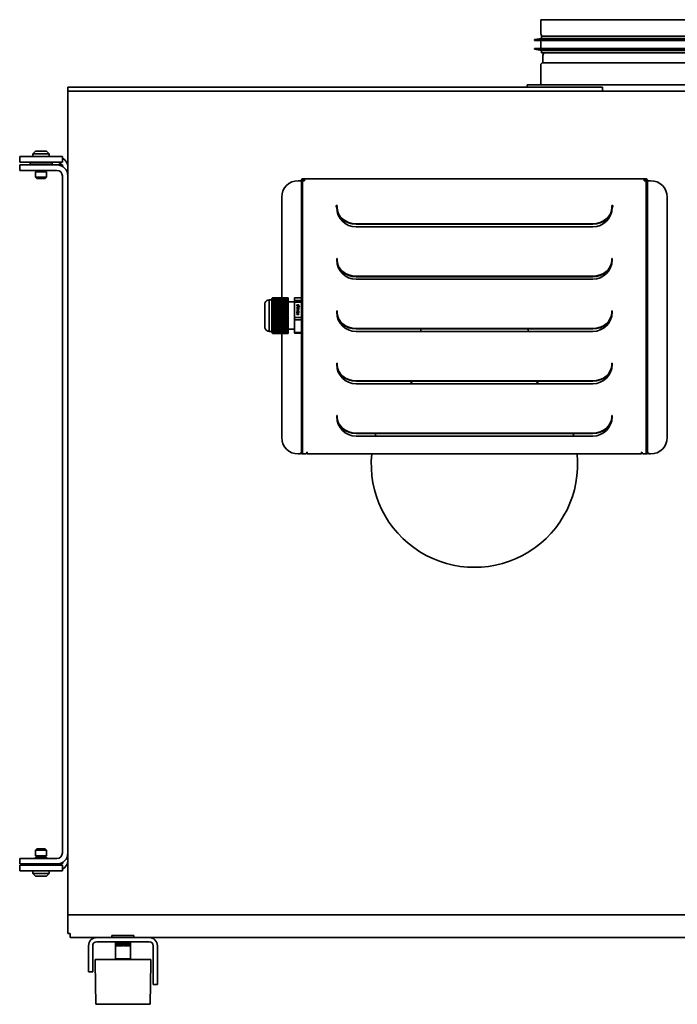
# Model space of a CAD drawing. Header units: millimetres. Extents: x 472 to 1208, y 236 to 952.
# Tile 1 of 2: x 472 to 950, y 236 to 952. Entities that reach past the tile are written whole.
import ezdxf

# ---------------------------------------------------------------- set-up
doc = ezdxf.new("R2010")
doc.units = ezdxf.units.MM
doc.header["$LTSCALE"] = 4
doc.layers.add('Krawędzie widoczne(ISO)', color=7, linetype='Continuous', lineweight=35, true_color=0x262659)

msp = doc.modelspace()

# ---------------------------------------------------------------- linework, layer by layer
at = {"layer": 'Krawędzie widoczne(ISO)'}
for p, q in [((1165.75, 951.75), (850.75, 951.75)), ((850.75, 942.25), (850.75, 951.75)), ((851.25, 938.16), (846.25, 937.25)), ((851.25, 939.75), (1165.25, 939.75)), ((851.25, 939.75), (851.25, 938.16)), ((851.25, 938.16), (1165.25, 938.16)), ((846.25, 937.25), (1170.25, 937.25)), ((846.25, 937.25), (846.25, 936.75)), ((846.25, 936.75), (1170.25, 936.75)), ((846.25, 930.75), (1170.25, 930.75)), ((846.25, 930.75), (846.25, 930.25)), ((846.25, 930.25), (1170.25, 930.25)), ((851.25, 929.34), (846.25, 930.25)), ((850.75, 936.75), (850.75, 930.75)), ((851.25, 929.34), (1165.25, 929.34)), ((851.25, 929.34), (851.25, 927.75)), ((851.25, 927.75), (1165.25, 927.75)), ((852.25, 920.45), (852.25, 925.75)), ((850.75, 905.45), (850.75, 918.95)), ((1164.25, 920.45), (852.25, 920.45)), ((895.64, 902.75), (507.25, 902.75)), ((507.25, 902.75), (507.25, 899.75)), ((1175.75, 904.45), (840.75, 904.45)), ((840.75, 902.75), (840.75, 904.45)), ((895.64, 899.75), (895.64, 902.75)), ((507.25, 899.75), (507.25, 301.25)), ((1185.25, 899.75), (507.25, 899.75)), ((472.25, 852.25), (503.25, 852.25)), ((472.25, 852.25), (472.25, 848.25)), ((483.75, 856.25), (481.75, 854.25)), ((493.75, 854.25), (481.75, 854.25)), ((481.75, 852.25), (481.75, 854.25)), ((491.75, 856.25), (483.75, 856.25)), ((491.75, 856.25), (493.75, 854.25)), ((493.75, 852.25), (493.75, 854.25)), ((503.25, 848.25), (503.25, 852.25)), ((503.25, 848.25), (472.25, 848.25)), ((472.25, 846.25), (487.75, 846.25)), ((472.25, 846.25), (472.25, 842.25)), ((479.75, 846.65), (479.75, 848.25)), ((479.75, 846.65), (495.75, 846.65)), ((483.75, 846.25), (483.75, 846.65)), ((487.75, 846.25), (499.25, 846.25)), ((491.75, 846.25), (491.75, 846.65)), ((495.75, 846.65), (495.75, 848.25)), ((499.25, 846.25), (503.25, 846.25)), ((503.25, 846.25), (503.25, 845.18)), ((487.75, 842.25), (472.25, 842.25)), ((491.75, 841.25), (483.75, 841.25)), ((483.75, 837.25), (483.75, 841.25)), ((491.75, 837.25), (483.75, 837.25)), ((484.75, 836.25), (483.75, 837.25)), ((484.25, 841.25), (484.25, 842.25)), ((499.25, 842.25), (487.75, 842.25)), ((490.75, 836.25), (491.75, 837.25)), ((491.25, 841.25), (491.25, 842.25)), ((491.75, 837.25), (491.75, 841.25)), ((503.25, 838.25), (503.25, 346.25)), ((490.75, 836.25), (484.75, 836.25)), ((674.55, 834.76), (676.15, 834.76)), ((676.15, 834.76), (676.85, 834.76)), ((676.85, 834.26), (676.85, 834.76)), ((677.55, 834.76), (676.85, 834.76)), ((676.85, 834.26), (676.85, 637.16)), ((677.55, 834.76), (677.55, 834.26)), ((677.55, 637.16), (677.55, 834.26)), ((677.76, 636.16), (677.76, 834.76)), ((679.16, 834.76), (677.76, 834.76)), ((678.25, 836.16), (679.16, 836.16)), ((678.25, 834.76), (678.25, 835.46)), ((679.16, 835.46), (678.25, 835.46)), ((679.16, 836.16), (925.94, 836.16)), ((679.16, 834.76), (679.16, 836.16)), ((925.94, 836.16), (926.85, 836.16)), ((925.94, 836.16), (925.94, 834.76)), ((926.85, 835.46), (925.94, 835.46)), ((927.34, 834.76), (925.94, 834.76)), ((926.85, 834.76), (926.85, 835.46)), ((927.34, 834.76), (927.34, 636.16)), ((927.55, 834.26), (927.55, 834.76)), ((927.55, 834.76), (928.25, 834.76)), ((927.55, 834.26), (927.55, 637.16)), ((928.25, 834.76), (928.25, 834.26)), ((928.95, 834.76), (928.25, 834.76)), ((928.25, 637.16), (928.25, 834.26)), ((930.55, 834.76), (928.95, 834.76)), ((662.55, 822.76), (662.55, 749.74)), ((702.05, 815.55), (702.05, 816.78)), ((702.05, 816.78), (702.75, 816.78)), ((702.75, 816.78), (702.75, 816.43)), ((702.75, 816.43), (702.75, 816.08)), ((702.75, 816.08), (702.75, 815.44)), ((902.35, 816.43), (902.35, 816.78)), ((902.35, 816.78), (903.05, 816.78)), ((902.35, 816.08), (902.35, 816.43)), ((902.35, 815.44), (902.35, 816.08)), ((903.05, 816.78), (903.05, 815.55)), ((942.55, 648.16), (942.55, 822.76)), ((702.55, 815.55), (702.05, 815.55)), ((702.55, 815.16), (702.55, 815.55)), ((702.75, 815.44), (702.75, 815.09)), ((902.35, 815.44), (902.35, 815.09)), ((903.05, 815.55), (902.55, 815.55)), ((902.55, 815.55), (902.55, 815.16)), ((716.55, 803.49), (888.55, 803.49)), ((888.55, 803.14), (716.55, 803.14)), ((888.55, 801.16), (716.55, 801.16)), ((702.55, 777.16), (702.55, 778.16)), ((702.55, 778.16), (702.75, 778.16)), ((702.75, 778.16), (702.75, 777.43)), ((702.75, 777.43), (702.75, 777.25)), ((702.75, 777.25), (702.75, 777.24)), ((702.75, 777.24), (702.75, 777.07)), ((902.35, 777.43), (902.35, 778.16)), ((902.35, 778.16), (902.55, 778.16)), ((902.35, 777.25), (902.35, 777.43)), ((902.35, 777.25), (902.35, 777.24)), ((902.35, 777.24), (902.35, 777.07)), ((902.55, 778.16), (902.55, 777.16)), ((716.55, 765.36), (888.55, 765.36)), ((888.55, 765.01), (716.55, 765.01)), ((888.55, 763.16), (716.55, 763.16)), ((650.35, 745.36), (650.35, 728.17)), ((653.44, 748.26), (653.44, 725.26)), ((655.35, 748.26), (653.44, 748.26)), ((655.35, 748.76), (655.35, 748.71)), ((655.35, 748.76), (655.35, 748.76)), ((655.36, 748.75), (655.35, 748.71)), ((655.35, 748.65), (655.35, 748.71)), ((655.35, 748.65), (655.35, 748.65)), ((655.35, 748.65), (655.35, 748.6)), ((667.35, 748.65), (655.35, 748.65)), ((655.35, 748.6), (655.35, 748.55)), ((655.35, 748.55), (655.35, 748.55)), ((655.35, 748.55), (667.35, 748.55)), ((655.35, 748.42), (655.35, 748.55)), ((655.35, 748.42), (655.36, 748.45)), ((655.35, 748.42), (655.35, 748.24)), ((655.35, 748.11), (655.35, 748.24)), ((655.35, 748.11), (655.35, 747.77)), ((655.35, 747.7), (655.35, 747.77)), ((655.35, 747.7), (655.35, 743.71)), ((655.36, 748.75), (667.35, 748.75)), ((667.35, 748.45), (655.36, 748.45)), ((667.35, 748.85), (655.38, 748.85)), ((655.38, 748.35), (667.35, 748.35)), ((655.42, 748.95), (667.35, 748.95)), ((667.35, 748.26), (655.42, 748.26)), ((667.35, 744.72), (655.43, 744.72)), ((667.35, 749.05), (655.46, 749.05)), ((655.46, 748.16), (667.35, 748.16)), ((655.51, 749.14), (667.35, 749.14)), ((667.35, 748.06), (655.51, 748.06)), ((667.35, 749.24), (655.58, 749.24)), ((655.58, 747.96), (667.35, 747.96)), ((667.35, 744.63), (655.58, 744.63)), ((667.35, 745.85), (655.6, 745.85)), ((655.65, 749.34), (667.35, 749.34)), ((667.35, 747.86), (655.65, 747.86)), ((655.65, 745.18), (667.35, 745.18)), ((667.35, 749.44), (655.73, 749.44)), ((655.73, 747.76), (667.35, 747.76)), ((667.35, 745.75), (655.73, 745.75)), ((655.82, 749.54), (667.35, 749.54)), ((667.35, 747.66), (655.82, 747.66)), ((655.82, 746.31), (667.35, 746.31)), ((667.35, 749.74), (656.03, 749.74)), ((667.35, 747.46), (656.03, 747.46)), ((667.35, 749.74), (667.35, 749.54)), ((667.35, 749.54), (667.35, 749.44)), ((667.35, 749.44), (667.35, 749.34)), ((667.35, 749.34), (667.35, 749.24)), ((667.35, 749.24), (667.35, 749.14)), ((667.35, 749.14), (667.35, 749.05)), ((667.35, 749.05), (667.35, 748.95)), ((667.35, 748.95), (667.35, 748.85)), ((667.35, 748.85), (667.35, 748.75)), ((667.35, 748.75), (667.35, 748.65)), ((667.35, 748.65), (667.35, 748.55)), ((667.35, 748.55), (667.35, 748.45)), ((667.35, 748.45), (667.35, 748.35)), ((667.35, 748.35), (667.35, 748.26)), ((667.35, 748.26), (667.35, 748.16)), ((667.35, 748.16), (667.35, 748.06)), ((667.35, 748.06), (667.35, 747.96)), ((667.35, 747.96), (667.35, 747.86)), ((667.35, 747.86), (667.35, 747.76)), ((667.35, 747.76), (667.35, 747.66)), ((667.35, 747.66), (667.35, 747.46)), ((667.35, 747.46), (667.35, 746.31)), ((671.85, 746.76), (667.35, 746.76)), ((667.35, 746.31), (667.35, 745.85)), ((667.35, 745.85), (667.35, 745.75)), ((667.35, 745.75), (667.35, 745.18)), ((667.35, 745.18), (667.35, 744.72)), ((667.35, 744.72), (667.35, 744.63)), ((667.35, 744.63), (667.35, 744.06)), ((671.85, 749.58), (676.85, 749.58)), ((671.85, 749.58), (671.85, 747.62)), ((671.85, 747.62), (671.85, 746.52)), ((676.85, 747.62), (671.85, 747.62)), ((671.85, 746.52), (676.85, 746.52)), ((671.85, 746.52), (671.85, 735.42)), ((673.52, 743.77), (673.52, 744.54)), ((673.52, 744.54), (673.7, 744.54)), ((673.52, 744.51), (673.7, 744.51)), ((673.7, 744.54), (673.7, 743.95)), ((677.55, 746.76), (677.76, 746.76)), ((655.35, 743.6), (655.35, 743.71)), ((667.35, 743.6), (655.35, 743.6)), ((655.35, 743.57), (655.35, 743.6)), ((655.35, 743.57), (655.35, 742.79)), ((655.35, 742.48), (655.35, 742.79)), ((667.35, 742.48), (655.35, 742.48)), ((655.35, 742.4), (655.35, 742.48)), ((655.35, 742.4), (655.35, 741.78)), ((655.36, 741.81), (655.35, 741.78)), ((655.35, 741.35), (655.35, 741.78)), ((667.35, 741.35), (655.35, 741.35)), ((655.35, 741.25), (655.35, 741.35)), ((655.35, 741.35), (655.35, 741.35)), ((655.35, 741.25), (655.35, 741.25)), ((655.35, 741.25), (655.35, 740.97)), ((667.35, 741.25), (655.35, 741.25)), ((655.35, 740.97), (655.35, 740.69)), ((655.35, 740.69), (655.35, 740.69)), ((655.35, 740.69), (667.35, 740.69)), ((655.35, 740.23), (655.35, 740.69)), ((667.35, 740.23), (655.35, 740.23)), ((655.35, 740.14), (655.35, 740.23)), ((655.35, 740.23), (655.35, 740.23)), ((655.35, 740.14), (655.36, 740.13)), ((655.35, 740.14), (655.35, 739.47)), ((655.35, 739.1), (655.35, 739.47)), ((667.35, 739.1), (655.35, 739.1)), ((655.35, 739.04), (655.35, 739.1)), ((655.35, 739.04), (655.35, 738.12)), ((655.35, 737.98), (655.35, 738.12)), ((667.35, 737.98), (655.35, 737.98)), ((655.35, 737.96), (655.35, 737.98)), ((655.35, 737.96), (655.35, 731.76)), ((655.36, 741.81), (667.35, 741.81)), ((667.35, 740.13), (655.36, 740.13)), ((667.35, 742.38), (655.38, 742.38)), ((655.38, 739.57), (667.35, 739.57)), ((655.42, 742.94), (667.35, 742.94)), ((667.35, 739.01), (655.42, 739.01)), ((667.35, 743.5), (655.46, 743.5)), ((655.46, 738.44), (667.35, 738.44)), ((655.51, 744.06), (667.35, 744.06)), ((667.35, 737.88), (655.51, 737.88)), ((655.58, 737.32), (667.35, 737.32)), ((667.35, 744.06), (667.35, 743.6)), ((667.35, 743.6), (667.35, 743.5)), ((667.35, 743.5), (667.35, 742.94)), ((667.35, 742.94), (667.35, 742.48)), ((667.35, 742.48), (667.35, 742.38)), ((667.35, 742.38), (667.35, 741.81)), ((667.35, 741.81), (667.35, 741.35)), ((667.35, 741.35), (667.35, 741.25)), ((667.35, 741.25), (667.35, 740.69)), ((667.35, 740.69), (667.35, 740.23)), ((667.35, 740.23), (667.35, 740.13)), ((667.35, 740.13), (667.35, 739.57)), ((667.35, 739.57), (667.35, 739.1)), ((667.35, 739.1), (667.35, 739.01)), ((667.35, 739.01), (667.35, 738.44)), ((667.35, 738.44), (667.35, 737.98)), ((667.35, 737.98), (667.35, 737.88)), ((667.35, 737.88), (667.35, 737.32)), ((667.35, 737.32), (667.35, 736.86)), ((674.3, 743.77), (673.52, 743.77)), ((673.52, 742.46), (673.52, 742.61)), ((673.52, 742.61), (674.87, 742.61)), ((673.52, 742.57), (674.87, 742.57)), ((673.52, 738.49), (673.52, 738.75)), ((673.52, 738.75), (675.02, 738.75)), ((673.52, 738.71), (675.02, 738.71)), ((674.36, 738.15), (673.52, 738.49)), ((673.52, 737.8), (674.36, 738.15)), ((673.52, 737.77), (674.36, 738.12)), ((673.52, 737.55), (673.52, 737.8)), ((675.02, 737.55), (673.52, 737.55)), ((673.79, 739.02), (673.58, 739.02)), ((673.66, 740.47), (673.66, 740.44)), ((673.66, 739.37), (673.66, 739.34)), ((673.7, 743.95), (673.7, 743.92)), ((673.7, 743.95), (674.1, 743.95)), ((673.7, 743.92), (674.1, 743.92)), ((673.86, 742.17), (673.73, 742.17)), ((673.73, 738.56), (674.61, 738.2)), ((673.73, 738.56), (673.73, 738.53)), ((675.02, 738.56), (673.73, 738.56)), ((673.73, 738.53), (674.61, 738.16)), ((674.61, 738.08), (673.73, 737.72)), ((673.73, 737.72), (675.02, 737.72)), ((673.73, 737.72), (673.73, 737.68)), ((673.73, 737.68), (675.02, 737.68)), ((673.79, 739.03), (673.79, 739.02)), ((673.86, 742.42), (673.86, 742.17)), ((674.87, 742.42), (673.86, 742.42)), ((673.9, 741.75), (673.9, 741.95)), ((673.9, 741.95), (674.45, 741.58)), ((673.9, 741.91), (674.45, 741.55)), ((674.32, 741.49), (673.9, 741.75)), ((673.9, 741.23), (674.32, 741.49)), ((673.9, 741.2), (674.32, 741.45)), ((674.46, 741.37), (673.9, 741.01)), ((673.9, 741.01), (673.9, 741.23)), ((674.1, 743.95), (674.1, 743.92)), ((674.26, 744.05), (674.26, 744.01)), ((674.32, 741.49), (674.32, 741.45)), ((674.36, 738.15), (674.36, 738.12)), ((674.45, 741.58), (675.02, 741.95)), ((674.45, 741.55), (675.02, 741.91)), ((674.45, 741.58), (674.45, 741.55)), ((675.02, 741.01), (674.46, 741.37)), ((675.02, 741.73), (674.6, 741.47)), ((674.6, 741.47), (675.02, 741.21)), ((674.6, 741.47), (674.6, 741.44)), ((674.6, 741.44), (675.02, 741.18)), ((674.61, 738.2), (674.61, 738.08)), ((674.74, 743.25), (674.74, 743.48)), ((674.74, 743.48), (675.4, 743.22)), ((674.74, 743.45), (675.4, 743.18)), ((675.4, 743.08), (674.74, 743.25)), ((674.76, 743.71), (674.76, 743.73)), ((674.97, 743.71), (674.76, 743.71)), ((675.02, 738.99), (674.81, 738.99)), ((674.84, 743.88), (674.84, 743.84)), ((674.85, 739.17), (674.85, 739.86)), ((674.85, 739.86), (675.02, 739.86)), ((674.85, 739.83), (675.02, 739.83)), ((674.85, 739.17), (674.85, 739.14)), ((674.87, 742.61), (674.87, 742.85)), ((674.87, 742.85), (675.02, 742.85)), ((674.87, 742.82), (675.02, 742.82)), ((674.87, 742.61), (674.87, 742.57)), ((674.87, 742.17), (674.87, 742.42)), ((675.02, 742.17), (674.87, 742.17)), ((674.88, 744.08), (674.88, 744.05)), ((674.89, 740.47), (674.89, 740.44)), ((675.02, 742.85), (675.02, 742.17)), ((675.02, 741.95), (675.02, 741.73)), ((675.02, 741.21), (675.02, 741.01)), ((675.02, 739.86), (675.02, 738.99)), ((675.02, 738.75), (675.02, 738.56)), ((675.02, 737.72), (675.02, 737.55)), ((675.4, 743.22), (675.4, 743.08)), ((702.55, 739.16), (702.55, 740.16)), ((702.55, 740.16), (702.75, 740.16)), ((702.75, 740.16), (702.75, 739.43)), ((702.75, 739.43), (702.75, 739.25)), ((702.75, 739.25), (702.75, 739.24)), ((702.75, 739.24), (702.75, 739.07)), ((902.35, 739.43), (902.35, 740.16)), ((902.35, 740.16), (902.55, 740.16)), ((902.35, 739.25), (902.35, 739.43)), ((902.35, 739.25), (902.35, 739.24)), ((902.35, 739.24), (902.35, 739.07)), ((902.55, 740.16), (902.55, 739.16)), ((655.35, 731.61), (655.35, 731.76)), ((655.35, 731.61), (655.35, 730.79)), ((655.35, 730.4), (655.35, 730.79)), ((655.35, 730.4), (655.35, 729.83)), ((655.36, 729.83), (655.35, 729.83)), ((655.35, 729.37), (655.35, 729.83)), ((655.36, 729.83), (667.35, 729.83)), ((667.35, 730.29), (655.38, 730.29)), ((655.42, 730.76), (667.35, 730.76)), ((667.35, 736.86), (655.43, 736.86)), ((667.35, 731.22), (655.46, 731.22)), ((655.51, 731.68), (667.35, 731.68)), ((667.35, 732.15), (655.58, 732.15)), ((667.35, 735.73), (655.6, 735.73)), ((667.35, 736.76), (655.65, 736.76)), ((655.65, 732.61), (667.35, 732.61)), ((655.73, 736.19), (667.35, 736.19)), ((667.35, 733.07), (655.73, 733.07)), ((667.35, 735.64), (655.82, 735.64)), ((655.82, 733.53), (667.35, 733.53)), ((667.35, 734.48), (656.03, 734.48)), ((667.35, 736.86), (667.35, 736.76)), ((667.35, 736.76), (667.35, 736.19)), ((667.35, 736.19), (667.35, 735.73)), ((667.35, 735.73), (667.35, 735.64)), ((667.35, 735.64), (667.35, 734.48)), ((667.35, 734.48), (667.35, 733.53)), ((667.35, 733.53), (667.35, 733.07)), ((667.35, 733.07), (667.35, 732.61)), ((667.35, 732.61), (667.35, 732.15)), ((667.35, 732.15), (667.35, 731.68)), ((667.35, 731.68), (667.35, 731.22)), ((667.35, 731.22), (667.35, 730.76)), ((667.35, 730.76), (667.35, 730.29)), ((667.35, 730.29), (667.35, 729.83)), ((667.35, 729.83), (667.35, 729.37)), ((676.85, 735.42), (671.85, 735.42)), ((671.85, 735.42), (671.85, 733.71)), ((671.85, 733.71), (676.85, 733.71)), ((671.85, 733.71), (671.85, 724.56)), ((655.35, 725.26), (653.44, 725.26)), ((655.35, 729.37), (655.35, 729.37)), ((655.35, 729.37), (655.35, 729.14)), ((667.35, 729.37), (655.35, 729.37)), ((655.35, 729.14), (655.35, 728.9)), ((655.35, 728.9), (655.35, 728.9)), ((655.35, 728.9), (667.35, 728.9)), ((655.35, 728.48), (655.35, 728.9)), ((655.35, 728.48), (655.36, 728.44)), ((655.35, 728.48), (655.35, 728)), ((655.35, 727.7), (655.35, 728)), ((655.35, 727.7), (655.35, 727.12)), ((655.35, 727.02), (655.35, 727.12)), ((655.35, 727.02), (655.35, 724.82)), ((655.35, 724.8), (655.35, 724.82)), ((655.35, 724.8), (655.35, 724.76)), ((667.35, 728.44), (655.36, 728.44)), ((655.38, 727.98), (667.35, 727.98)), ((667.35, 727.52), (655.42, 727.52)), ((655.46, 727.05), (667.35, 727.05)), ((655.48, 724.48), (655.46, 724.48)), ((667.35, 726.59), (655.51, 726.59)), ((655.58, 726.12), (667.35, 726.12)), ((655.61, 724.29), (655.58, 724.29)), ((667.35, 725.66), (655.65, 725.66)), ((655.73, 725.2), (667.35, 725.2)), ((655.78, 724.09), (655.73, 724.09)), ((667.35, 724.74), (655.82, 724.74)), ((667.35, 723.79), (656.03, 723.79)), ((662.55, 723.79), (662.55, 648.16)), ((667.35, 729.37), (667.35, 728.9)), ((667.35, 728.9), (667.35, 728.44)), ((667.35, 728.44), (667.35, 727.98)), ((667.35, 727.98), (667.35, 727.52)), ((667.35, 727.52), (667.35, 727.05)), ((667.35, 727.05), (667.35, 726.59)), ((671.85, 726.76), (667.35, 726.76)), ((667.35, 726.59), (667.35, 726.12)), ((667.35, 726.12), (667.35, 725.66)), ((667.35, 725.66), (667.35, 725.2)), ((667.35, 725.2), (667.35, 724.74)), ((667.35, 724.74), (667.35, 723.79)), ((671.85, 724.56), (671.85, 723.95)), ((676.85, 724.56), (671.85, 724.56)), ((671.85, 723.95), (676.85, 723.95)), ((677.55, 726.76), (677.76, 726.76)), ((716.55, 727.36), (888.55, 727.36)), ((888.55, 727.01), (716.55, 727.01)), ((888.55, 725.16), (716.55, 725.16)), ((763.55, 725.16), (763.55, 727.01)), ((841.55, 725.16), (841.55, 727.01)), ((702.55, 701.16), (702.55, 702.16)), ((702.55, 702.16), (702.75, 702.16)), ((702.75, 702.16), (702.75, 701.43)), ((702.75, 701.43), (702.75, 701.25)), ((702.75, 701.25), (702.75, 701.24)), ((702.75, 701.24), (702.75, 701.07)), ((902.35, 701.43), (902.35, 702.16)), ((902.35, 702.16), (902.55, 702.16)), ((902.35, 701.25), (902.35, 701.43)), ((902.35, 701.25), (902.35, 701.24)), ((902.35, 701.24), (902.35, 701.07)), ((902.55, 702.16), (902.55, 701.16)), ((716.55, 689.36), (888.55, 689.36)), ((888.55, 689.01), (716.55, 689.01)), ((888.55, 687.16), (716.55, 687.16)), ((702.55, 663.16), (702.55, 664.16)), ((702.55, 664.16), (702.75, 664.16)), ((702.75, 664.16), (702.75, 663.43)), ((702.75, 663.43), (702.75, 663.25)), ((702.75, 663.25), (702.75, 663.24)), ((702.75, 663.24), (702.75, 663.07)), ((902.35, 663.43), (902.35, 664.16)), ((902.35, 664.16), (902.55, 664.16)), ((902.35, 663.25), (902.35, 663.43)), ((902.35, 663.25), (902.35, 663.24)), ((902.35, 663.24), (902.35, 663.07)), ((902.55, 664.16), (902.55, 663.16)), ((716.55, 651.36), (888.55, 651.36)), ((888.55, 651.01), (716.55, 651.01)), ((888.55, 649.16), (716.55, 649.16)), ((676.15, 636.16), (676.15, 637.04)), ((676.15, 637.04), (676.85, 637.04)), ((676.85, 636.16), (676.85, 637.16)), ((677.55, 637.16), (677.55, 636.16)), ((680.86, 637.39), (681.16, 637.39)), ((680.86, 637.16), (680.86, 637.39)), ((681.16, 637.39), (681.16, 637.04)), ((681.16, 636.16), (681.16, 637.04)), ((923.94, 637.04), (923.94, 637.39)), ((923.94, 637.39), (924.24, 637.39)), ((923.94, 637.04), (923.94, 636.16)), ((924.24, 637.39), (924.24, 637.16)), ((927.55, 636.16), (927.55, 637.16)), ((928.25, 637.16), (928.25, 636.16)), ((928.25, 637.04), (928.95, 637.04)), ((928.95, 637.04), (928.95, 636.16)), ((674.55, 636.16), (676.15, 636.16)), ((676.85, 636.16), (677.55, 636.16)), ((677.76, 636.16), (679.16, 636.16)), ((679.86, 636.16), (679.16, 636.16)), ((923.94, 636.16), (681.16, 636.16)), ((925.94, 636.16), (925.24, 636.16)), ((925.94, 636.16), (927.34, 636.16)), ((927.55, 636.16), (928.25, 636.16)), ((930.55, 636.16), (928.95, 636.16)), ((484.75, 349.25), (483.75, 348.25)), ((483.75, 348.25), (491.75, 348.25)), ((483.75, 348.25), (483.75, 344.25)), ((483.75, 344.25), (491.75, 344.25)), ((484.25, 344.25), (484.25, 343.25)), ((484.75, 349.25), (490.75, 349.25)), ((490.75, 349.25), (491.75, 348.25)), ((491.25, 344.25), (491.25, 343.25)), ((491.75, 348.25), (491.75, 344.25)), ((472.25, 342.25), (487.75, 342.25)), ((472.25, 342.25), (472.25, 338.25)), ((487.75, 338.25), (472.25, 338.25)), ((472.25, 337.25), (503.25, 337.25)), ((472.25, 337.25), (472.25, 333.25)), ((483.75, 343.25), (491.75, 343.25)), ((483.75, 343.25), (483.75, 342.25)), ((483.75, 338.25), (483.75, 337.25)), ((499.25, 342.25), (487.75, 342.25)), ((487.75, 338.25), (499.25, 338.25)), ((491.75, 343.25), (491.75, 342.25)), ((491.75, 338.25), (491.75, 337.25)), ((503.25, 338.25), (499.25, 338.25)), ((503.25, 339.32), (503.25, 338.25)), ((503.25, 333.25), (503.25, 337.25)), ((503.25, 333.25), (472.25, 333.25)), ((481.75, 333.25), (481.75, 331.25)), ((481.75, 331.25), (493.75, 331.25)), ((483.75, 329.25), (481.75, 331.25)), ((483.75, 329.25), (491.75, 329.25)), ((491.75, 329.25), (493.75, 331.25)), ((493.75, 333.25), (493.75, 331.25)), ((507.25, 301.25), (507.25, 287.75)), ((507.25, 301.25), (1185.25, 301.25)), ((507.25, 287.75), (508.85, 287.75)), ((508.85, 284.75), (508.85, 287.75)), ((539.25, 286.25), (555.25, 286.25)), ((539.25, 286.25), (539.25, 284.75)), ((555.25, 286.25), (555.25, 284.75)), ((508.85, 284.75), (528.25, 284.75)), ((528.25, 284.75), (566.25, 284.75)), ((528.25, 281.75), (566.25, 281.75)), ((541.75, 281.75), (541.75, 278.75)), ((541.75, 281.75), (541.75, 278.75)), ((541.77, 281.75), (541.77, 278.75)), ((541.8, 281.75), (541.8, 278.75)), ((541.85, 281.75), (541.85, 278.75)), ((541.9, 281.75), (541.9, 278.75)), ((541.91, 281.75), (541.91, 278.75)), ((541.99, 281.75), (541.99, 278.75)), ((542.04, 281.75), (542.04, 278.75)), ((542.08, 281.75), (542.08, 278.75)), ((542.19, 281.75), (542.19, 278.75)), ((542.24, 281.75), (542.24, 278.75)), ((542.31, 281.75), (542.31, 278.75)), ((542.44, 281.75), (542.44, 278.75)), ((542.49, 281.75), (542.49, 278.75)), ((542.59, 281.75), (542.59, 278.75)), ((542.75, 281.75), (542.75, 278.75)), ((542.79, 281.75), (542.79, 278.75)), ((542.92, 281.75), (542.92, 278.75)), ((543.11, 281.75), (543.11, 278.75)), ((543.15, 281.75), (543.15, 278.75)), ((543.29, 281.75), (543.29, 278.75)), ((543.51, 281.75), (543.51, 278.75)), ((543.54, 281.75), (543.54, 278.75)), ((543.72, 281.75), (543.72, 278.75)), ((543.95, 281.75), (543.95, 278.75)), ((543.98, 281.75), (543.98, 278.75)), ((544.18, 281.75), (544.18, 278.75)), ((544.43, 281.75), (544.43, 278.75)), ((544.46, 281.75), (544.46, 278.75)), ((544.67, 281.75), (544.67, 278.75)), ((544.94, 281.75), (544.94, 278.75)), ((544.96, 281.75), (544.96, 278.75)), ((545.19, 281.75), (545.19, 278.75)), ((545.47, 281.75), (545.47, 278.75)), ((545.49, 281.75), (545.49, 278.75)), ((545.74, 281.75), (545.74, 278.75)), ((546.03, 281.75), (546.03, 278.75)), ((546.04, 281.75), (546.04, 278.75)), ((546.3, 281.75), (546.3, 278.75)), ((546.59, 281.75), (546.59, 278.75)), ((546.6, 281.75), (546.6, 278.75)), ((546.87, 281.75), (546.87, 278.75)), ((547.17, 281.75), (547.17, 278.75)), ((547.17, 281.75), (547.17, 278.75)), ((547.44, 278.75), (547.44, 281.75)), ((547.44, 281.75), (547.44, 278.75)), ((547.74, 281.75), (547.74, 278.75)), ((548.01, 278.75), (548.01, 281.75)), ((548.02, 281.75), (548.02, 278.75)), ((548.31, 281.75), (548.31, 278.75)), ((548.57, 278.75), (548.57, 281.75)), ((548.58, 281.75), (548.58, 278.75)), ((548.87, 281.75), (548.87, 278.75)), ((549.11, 278.75), (549.11, 281.75)), ((549.13, 281.75), (549.13, 278.75)), ((549.41, 281.75), (549.41, 278.75)), ((549.64, 278.75), (549.64, 281.75)), ((549.66, 281.75), (549.66, 278.75)), ((549.93, 281.75), (549.93, 278.75)), ((550.14, 278.75), (550.14, 281.75)), ((550.17, 281.75), (550.17, 278.75)), ((550.42, 281.75), (550.42, 278.75)), ((550.61, 278.75), (550.61, 281.75)), ((550.64, 281.75), (550.64, 278.75)), ((550.87, 281.75), (550.87, 278.75)), ((551.04, 278.75), (551.04, 281.75)), ((551.07, 281.75), (551.07, 278.75)), ((551.28, 281.75), (551.28, 278.75)), ((551.43, 278.75), (551.43, 281.75)), ((551.47, 281.75), (551.47, 278.75)), ((551.65, 281.75), (551.65, 278.75)), ((551.77, 278.75), (551.77, 281.75)), ((551.81, 281.75), (551.81, 278.75)), ((551.97, 281.75), (551.97, 278.75)), ((552.06, 278.75), (552.06, 281.75)), ((552.11, 281.75), (552.11, 278.75)), ((552.24, 281.75), (552.24, 278.75)), ((552.3, 278.75), (552.3, 281.75)), ((552.35, 281.75), (552.35, 278.75)), ((552.46, 281.75), (552.46, 278.75)), ((552.49, 278.75), (552.49, 281.75)), ((552.54, 281.75), (552.54, 278.75)), ((552.61, 281.75), (552.61, 278.75)), ((552.62, 278.75), (552.62, 281.75)), ((552.67, 281.75), (552.67, 278.75)), ((552.71, 281.75), (552.71, 278.75)), ((552.74, 281.75), (552.74, 278.75)), ((552.75, 281.75), (552.75, 278.75)), ((566.25, 284.75), (1118.05, 284.75)), ((522.25, 278.75), (522.25, 264.75)), ((525.25, 264.75), (525.25, 278.75)), ((541.75, 278.75), (541.77, 278.75)), ((541.75, 278.75), (541.75, 278.75)), ((541.77, 278.75), (541.8, 278.75)), ((541.8, 278.75), (541.85, 278.75)), ((541.8, 278.75), (541.8, 269.25)), ((541.85, 278.75), (541.9, 278.75)), ((541.91, 278.75), (541.99, 278.75)), ((541.99, 278.75), (542.04, 278.75)), ((542.08, 278.75), (542.19, 278.75)), ((542.19, 278.75), (542.24, 278.75)), ((542.31, 278.75), (542.44, 278.75)), ((542.44, 278.75), (542.49, 278.75)), ((542.59, 278.75), (542.75, 278.75)), ((542.75, 278.75), (542.79, 278.75)), ((542.92, 278.75), (543.11, 278.75)), ((543.11, 278.75), (543.15, 278.75)), ((543.29, 278.75), (543.51, 278.75)), ((543.51, 278.75), (543.54, 278.75)), ((543.72, 278.75), (543.95, 278.75)), ((543.95, 278.75), (543.98, 278.75)), ((544.18, 278.75), (544.43, 278.75)), ((544.43, 278.75), (544.46, 278.75)), ((544.67, 278.75), (544.94, 278.75)), ((544.94, 278.75), (544.96, 278.75)), ((545.19, 278.75), (545.47, 278.75)), ((545.47, 278.75), (545.49, 278.75)), ((545.74, 278.75), (546.03, 278.75)), ((546.03, 278.75), (546.04, 278.75)), ((546.3, 278.75), (546.59, 278.75)), ((546.59, 278.75), (546.6, 278.75)), ((546.87, 278.75), (547.17, 278.75)), ((547.17, 278.75), (547.17, 278.75)), ((547.44, 278.75), (547.44, 278.75)), ((547.44, 278.75), (547.74, 278.75)), ((548.01, 278.75), (548.02, 278.75)), ((548.02, 278.75), (548.31, 278.75)), ((548.57, 278.75), (548.58, 278.75)), ((548.58, 278.75), (548.87, 278.75)), ((549.11, 278.75), (549.13, 278.75)), ((549.13, 278.75), (549.41, 278.75)), ((549.64, 278.75), (549.66, 278.75)), ((549.66, 278.75), (549.93, 278.75)), ((550.14, 278.75), (550.17, 278.75)), ((550.17, 278.75), (550.42, 278.75)), ((550.61, 278.75), (550.64, 278.75)), ((550.64, 278.75), (550.87, 278.75)), ((551.04, 278.75), (551.07, 278.75)), ((551.07, 278.75), (551.28, 278.75)), ((551.43, 278.75), (551.47, 278.75)), ((551.47, 278.75), (551.65, 278.75)), ((551.77, 278.75), (551.81, 278.75)), ((551.81, 278.75), (551.97, 278.75)), ((552.06, 278.75), (552.11, 278.75)), ((552.11, 278.75), (552.24, 278.75)), ((552.3, 278.75), (552.35, 278.75)), ((552.35, 278.75), (552.46, 278.75)), ((552.49, 278.75), (552.54, 278.75)), ((552.54, 278.75), (552.61, 278.75)), ((552.62, 278.75), (552.67, 278.75)), ((552.67, 278.75), (552.71, 278.75)), ((552.7, 278.75), (552.7, 269.25)), ((552.71, 278.75), (552.74, 278.75)), ((552.74, 278.75), (552.75, 278.75)), ((569.25, 255.75), (569.25, 278.75)), ((572.25, 255.75), (572.25, 278.75)), ((522.25, 259.75), (522.25, 264.75)), ((525.25, 264.75), (525.25, 259.75)), ((527.05, 268.75), (567.45, 268.75)), ((527.05, 266.25), (527.05, 268.75)), ((527.45, 236.25), (527.05, 266.25)), ((541.8, 269.25), (552.7, 269.25)), ((542.3, 268.75), (541.8, 269.25)), ((552.2, 268.75), (552.7, 269.25)), ((567.05, 236.25), (567.45, 266.25)), ((567.45, 266.25), (567.45, 268.75)), ((522.25, 259.75), (525.25, 259.75)), ((569.25, 250.75), (569.25, 255.75)), ((569.25, 250.75), (572.25, 250.75)), ((572.25, 255.75), (572.25, 250.75)), ((567.05, 236.25), (527.45, 236.25))]:
    msp.add_line(p, q, dxfattribs=at)
for centre, radius, start, end in [((854.25, 942.25), 3.5, 180, 225.58469), ((854.25, 925.75), 2, 90, 180), ((852.25, 918.95), 1.5, 90, 180), ((849.75, 905.45), 1, 270, 0), ((499.25, 844.25), 4, 30, 90), ((499.25, 838.25), 8, 0, 90), ((499.25, 844.25), 8, 0, 60), ((499.25, 838.25), 4, 0, 90), ((674.55, 822.76), 12, 90, 180), ((678.25, 834.76), 1.4, 90, 180), ((678.25, 834.76), 0.7, 90, 180), ((926.85, 834.76), 1.4, 0, 90), ((926.85, 834.76), 0.7, 0, 90), ((930.55, 822.76), 12, 0, 90), ((716.55, 815.16), 14, 180, 270), ((888.55, 815.16), 14, 270, 0), ((716.55, 777.16), 14, 180, 270), ((888.55, 777.16), 14, 270, 0), ((652.35, 745.36), 2, 151.97576, 180), ((653.9, 744.54), 3.75, 96.94213, 151.97576), ((716.55, 739.16), 14, 180, 270), ((888.55, 739.16), 14, 270, 0), ((652.35, 728.17), 2, 180, 208.02424), ((653.9, 728.99), 3.75, 208.02424, 263.05787), ((716.55, 701.16), 14, 180, 270), ((888.55, 701.16), 14, 270, 0), ((802.55, 628.75), 74.95, 126.49175, 128.79655), ((802.55, 628.75), 74.95, 51.20345, 53.50825), ((716.55, 663.16), 14, 180, 270), ((888.55, 663.16), 14, 270, 0), ((674.55, 648.16), 12, 180, 270), ((802.55, 628.75), 74.95, 162.72622, 164.19459), ((802.55, 628.75), 74.95, 15.80541, 17.27378), ((930.55, 648.16), 12, 270, 0), ((677.73, 637.04), 0.175, 180, 282.25032), ((679.86, 637.16), 1, 270, 0), ((925.24, 637.16), 1, 180, 270), ((927.38, 637.04), 0.175, 257.74968, 0), ((677.73, 637.04), 0.875, 258.46304, 272.43217), ((802.55, 628.75), 74.95, 174.32289, 5.67711), ((927.38, 637.04), 0.875, 267.56783, 281.53696), ((499.25, 346.25), 4, 270, 0), ((499.25, 346.25), 8, 270, 0), ((499.25, 341.25), 4, 270, 311.40962), ((499.25, 341.25), 8, 300, 0), ((528.25, 278.75), 6, 90, 180), ((528.25, 278.75), 3, 90, 180), ((566.25, 278.75), 6, 0, 90), ((566.25, 278.75), 3, 0, 90)]:
    msp.add_arc(centre, radius, start, end, dxfattribs=at)
for centre, major_axis, ratio, start_param, end_param in [((716.55, 815.44), (-13.8, 0), 0.866025, 0, 1.570796), ((716.55, 815.09), (-13.8, 0), 0.866025, 0, 1.570796), ((888.55, 815.44), (13.8, 0), 0.866025, 4.712389, 6.283185), ((888.55, 815.09), (13.8, 0), 0.866025, 4.712389, 6.283185), ((702.82, 777.43), (-0.019, -0.696), 0.102041, 4.975613, 5.238832), ((716.55, 777.31), (-13.8, 0), 0.866025, 0.019124, 1.570796), ((702.82, 777.43), (0.02, 1.4), 0.051235, 1.832953, 2.095108), ((716.55, 776.96), (-13.8, 0), 0.866025, 0.019124, 1.570796), ((888.55, 777.31), (13.8, 0), 0.866025, 4.712389, 6.264061), ((888.55, 776.96), (13.8, 0), 0.866025, 4.712389, 6.264061), ((902.28, 777.43), (-0.019, 0.696), 0.102041, 4.185946, 4.449165), ((902.28, 777.43), (0.02, -1.4), 0.051235, 1.046485, 1.30864), ((688.33, 748.6), (-32.98, 0), 0.164614, 6.274037, 6.283185), ((688.33, 748.6), (-32.98, 0), 0.164614, 0.000001, 0.009149), ((731.19, 729.18), (-78.4, 0), 0.936518, 6.021734, 6.027184), ((688.89, 748.6), (-33.54, 0), 0.164614, 6.237994, 6.255998), ((688.89, 748.6), (-33.54, 0), 0.164614, 0.027187, 0.045191), ((731.19, 746.84), (-78.4, 0), 0.164614, 0.256001, 0.261451), ((688.33, 740.97), (-32.98, 0), 0.936518, 6.274037, 6.283185), ((688.33, 740.97), (-32.98, 0), 0.936518, 0.000001, 0.009149), ((731.19, 722.8), (-78.4, 0), 0.771904, 6.021734, 6.027184), ((688.89, 740.96), (-33.54, 0), 0.936518, 6.237994, 6.255998), ((688.89, 740.98), (-33.54, 0), 0.936518, 0.027187, 0.045191), ((702.82, 739.43), (-0.019, -0.696), 0.102041, 4.975613, 5.238832), ((716.55, 739.31), (-13.8, 0), 0.866025, 0.019124, 1.570796), ((702.82, 739.43), (0.02, 1.4), 0.051235, 1.832953, 2.095108), ((716.55, 738.96), (-13.8, 0), 0.866025, 0.019124, 1.570796), ((888.55, 739.31), (13.8, 0), 0.866025, 4.712389, 6.264061), ((888.55, 738.96), (13.8, 0), 0.866025, 4.712389, 6.264061), ((902.28, 739.43), (-0.019, 0.696), 0.102041, 4.185946, 4.449165), ((902.28, 739.43), (0.02, -1.4), 0.051235, 1.046485, 1.30864), ((731.19, 750.2), (-78.4, 0), 0.936518, 0.256001, 0.261451), ((688.89, 729.13), (-33.54, 0), 0.771904, 6.237994, 6.255998), ((688.33, 729.14), (-32.98, 0), 0.771904, 6.274037, 6.283185), ((688.33, 729.14), (-32.98, 0), 0.771904, 0.000001, 0.009149), ((731.19, 730.39), (-78.4, 0), 0.164614, 0.256001, 0.261451), ((731.19, 740.13), (-78.4, 0), 0.771904, 0.256001, 0.261451), ((688.89, 729.15), (-33.54, 0), 0.771904, 0.027187, 0.045191), ((702.82, 701.43), (-0.019, -0.696), 0.102041, 4.975613, 5.238832), ((902.28, 701.43), (-0.019, 0.696), 0.102041, 4.185946, 4.449165), ((716.55, 701.31), (-13.8, 0), 0.866025, 0.019124, 1.570796), ((702.82, 701.43), (0.02, 1.4), 0.051235, 1.832953, 2.095108), ((716.55, 700.96), (-13.8, 0), 0.866025, 0.019124, 1.570796), ((888.55, 701.31), (13.8, 0), 0.866025, 4.712389, 6.264061), ((888.55, 700.96), (13.8, 0), 0.866025, 4.712389, 6.264061), ((902.28, 701.43), (0.02, -1.4), 0.051235, 1.046485, 1.30864), ((702.82, 663.43), (-0.019, -0.696), 0.102041, 4.975613, 5.238832), ((716.55, 663.31), (-13.8, 0), 0.866025, 0.019124, 1.570796), ((702.82, 663.43), (0.02, 1.4), 0.051235, 1.832953, 2.095108), ((716.55, 662.96), (-13.8, 0), 0.866025, 0.019124, 1.570796), ((888.55, 663.31), (13.8, 0), 0.866025, 4.712389, 6.264061), ((888.55, 662.96), (13.8, 0), 0.866025, 4.712389, 6.264061), ((902.28, 663.43), (-0.019, 0.696), 0.102041, 4.185946, 4.449165), ((902.28, 663.43), (0.02, -1.4), 0.051235, 1.046485, 1.30864)]:
    msp.add_ellipse(centre, major_axis=major_axis, ratio=ratio, start_param=start_param, end_param=end_param, dxfattribs=at)
for points, weights in [([(655.42, 748.95), (655.38, 748.85), (655.35, 748.76)], [1.00107831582, 1.00057122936, 1]), ([(655.35, 748.76), (655.37, 748.8), (655.38, 748.85)], [1, 1.00039185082, 1.00075998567]), ([(655.38, 748.35), (655.37, 748.3), (655.35, 748.24)], [1.00075998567, 1.00039185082, 1]), ([(655.35, 748.11), (655.38, 748.18), (655.42, 748.26)], [1, 1.00057122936, 1.00107831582]), ([(655.35, 747.7), (655.43, 747.88), (655.51, 748.06)], [1, 1.00131282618, 1.00227152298]), ([(655.46, 749.05), (655.44, 749), (655.42, 748.95)], [2.45746040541, 2.46421278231, 2.469482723]), ([(655.42, 748.26), (655.44, 748.21), (655.46, 748.16)], [2.469482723, 2.46421278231, 2.45746040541]), ([(655.58, 747.96), (655.5, 747.67), (655.43, 747.4)], [2.5955942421, 2.6197340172, 2.64257377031]), ([(655.43, 747.4), (655.54, 747.62), (655.65, 747.86)], [1.00121647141, 1.00262710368, 1.00346989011]), ([(655.65, 745.18), (655.54, 744.95), (655.43, 744.72)], [1.00346989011, 1.00262710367, 1.00121647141]), ([(655.43, 744.72), (655.5, 744.68), (655.58, 744.63)], [2.64257377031, 2.6197340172, 2.5955942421]), ([(655.51, 749.14), (655.49, 749.09), (655.48, 749.05)], [1.00227152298, 1.00205608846, 1.00182277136]), ([(655.58, 749.24), (655.54, 749.19), (655.51, 749.14)], [2.4257172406, 2.43500827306, 2.44291812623]), ([(655.51, 748.06), (655.54, 748.01), (655.58, 747.96)], [2.44291812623, 2.43500827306, 2.4257172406]), ([(655.58, 744.63), (655.54, 744.34), (655.51, 744.06)], [2.4257172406, 2.43500827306, 2.44291812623]), ([(655.73, 747.76), (655.66, 747.48), (655.6, 747.2)], [2.47831262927, 2.49767251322, 2.51583023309]), ([(655.6, 747.2), (655.71, 747.43), (655.82, 747.66)], [1.10667789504, 1.11299129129, 1.11875016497]), ([(655.82, 746.31), (655.71, 746.07), (655.6, 745.85)], [1.11875016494, 1.11299129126, 1.10667789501]), ([(655.6, 745.85), (655.66, 745.8), (655.73, 745.75)], [2.51583023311, 2.49767251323, 2.47831262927]), ([(655.65, 749.34), (655.63, 749.29), (655.61, 749.24)], [1.00346989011, 1.00332446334, 1.0031621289]), ([(655.73, 749.44), (655.68, 749.39), (655.65, 749.34)], [2.38492444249, 2.39631910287, 2.40645676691]), ([(655.65, 747.86), (655.68, 747.81), (655.73, 747.76)], [2.40645676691, 2.39631910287, 2.38492444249]), ([(655.73, 745.75), (655.68, 745.46), (655.65, 745.18)], [2.38492444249, 2.39631910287, 2.40645676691]), ([(655.82, 749.54), (655.8, 749.49), (655.78, 749.44)], [1.11875016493, 1.1177524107, 1.11673801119]), ([(656.03, 749.74), (655.91, 749.64), (655.82, 749.54)], [1.03059895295, 1.03443691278, 1.03615699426]), ([(655.82, 747.66), (655.91, 747.56), (656.03, 747.46)], [1.03615699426, 1.03443691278, 1.03059895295]), ([(656.03, 747.46), (655.91, 746.87), (655.82, 746.31)], [1.03059895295, 1.03443691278, 1.03615699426]), ([(655.51, 744.06), (655.43, 743.88), (655.35, 743.71)], [1.00227152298, 1.00131282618, 1]), ([(655.42, 742.94), (655.38, 742.86), (655.35, 742.79)], [1.00107831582, 1.00057122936, 1]), ([(655.35, 742.4), (655.37, 742.39), (655.38, 742.38)], [1, 1.00039185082, 1.00075998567]), ([(655.38, 739.57), (655.37, 739.52), (655.35, 739.47)], [1.00075998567, 1.00039185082, 1]), ([(655.35, 739.04), (655.38, 739.02), (655.42, 739.01)], [1, 1.00057122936, 1.00107831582]), ([(655.35, 737.96), (655.43, 737.92), (655.51, 737.88)], [1, 1.00131282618, 1.00227152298]), ([(655.46, 743.5), (655.44, 743.22), (655.42, 742.94)], [2.45746040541, 2.46421278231, 2.469482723]), ([(655.42, 739.01), (655.44, 738.73), (655.46, 738.44)], [2.469482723, 2.46421278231, 2.45746040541]), ([(655.58, 737.32), (655.5, 737.08), (655.43, 736.86)], [2.5955942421, 2.6197340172, 2.64257377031]), ([(655.51, 737.88), (655.54, 737.6), (655.58, 737.32)], [2.44291812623, 2.43500827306, 2.4257172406]), ([(655.51, 731.68), (655.43, 731.72), (655.35, 731.76)], [1.00227152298, 1.00131282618, 1]), ([(655.42, 730.76), (655.38, 730.77), (655.35, 730.79)], [1.00107831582, 1.00057122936, 1]), ([(655.35, 730.4), (655.37, 730.35), (655.38, 730.29)], [1, 1.00039185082, 1.00075998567]), ([(655.46, 731.22), (655.44, 730.99), (655.42, 730.76)], [2.45746040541, 2.46421278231, 2.469482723]), ([(655.43, 736.86), (655.54, 736.81), (655.65, 736.76)], [1.00121647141, 1.00262710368, 1.00346989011]), ([(655.43, 732.71), (655.5, 732.43), (655.58, 732.15)], [2.64257377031, 2.6197340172, 2.5955942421]), ([(655.65, 732.61), (655.54, 732.66), (655.43, 732.71)], [1.0034698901, 1.00262710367, 1.0012164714]), ([(655.58, 732.15), (655.54, 731.91), (655.51, 731.68)], [2.4257172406, 2.43500827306, 2.44291812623]), ([(655.73, 736.19), (655.66, 735.96), (655.6, 735.73)], [2.47831262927, 2.49767251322, 2.51583023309]), ([(655.6, 735.73), (655.71, 735.69), (655.82, 735.64)], [1.10667789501, 1.11299129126, 1.11875016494]), ([(655.6, 733.63), (655.66, 733.36), (655.73, 733.07)], [2.51583023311, 2.49767251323, 2.47831262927]), ([(655.82, 733.53), (655.71, 733.58), (655.6, 733.63)], [1.1187501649, 1.11299129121, 1.10667789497]), ([(655.65, 736.76), (655.68, 736.48), (655.73, 736.19)], [2.40645676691, 2.39631910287, 2.38492444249]), ([(655.73, 733.07), (655.68, 732.84), (655.65, 732.61)], [2.38492444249, 2.39631910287, 2.40645676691]), ([(655.82, 735.64), (655.91, 735.07), (656.03, 734.48)], [1.03615699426, 1.03443691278, 1.03059895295]), ([(656.03, 734.48), (655.91, 734), (655.82, 733.53)], [1.03059895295, 1.03443691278, 1.03615699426]), ([(655.38, 727.98), (655.37, 727.99), (655.35, 728)], [1.00075998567, 1.00039185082, 1]), ([(655.35, 727.7), (655.38, 727.61), (655.42, 727.52)], [1, 1.00057122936, 1.00107831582]), ([(655.35, 727.02), (655.43, 726.81), (655.51, 726.59)], [1, 1.00131282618, 1.00227152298]), ([(655.51, 724.38), (655.43, 724.6), (655.35, 724.82)], [1.00227152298, 1.00131282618, 1]), ([(655.42, 724.58), (655.38, 724.67), (655.35, 724.76)], [1.00107831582, 1.00057122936, 1]), ([(655.42, 727.52), (655.44, 727.28), (655.46, 727.05)], [2.469482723, 2.46421278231, 2.45746040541]), ([(655.46, 724.48), (655.44, 724.53), (655.42, 724.58)], [2.45746040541, 2.46421278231, 2.469482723]), ([(655.43, 726.22), (655.54, 725.95), (655.65, 725.66)], [1.00121647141, 1.00262710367, 1.00346989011]), ([(655.58, 726.12), (655.5, 726.17), (655.43, 726.22)], [2.5955942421, 2.6197340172, 2.64257377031]), ([(655.43, 724.75), (655.5, 724.52), (655.58, 724.29)], [2.64257377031, 2.6197340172, 2.5955942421]), ([(655.65, 724.19), (655.54, 724.47), (655.43, 724.75)], [1.00346989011, 1.00262710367, 1.00121647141]), ([(655.51, 726.59), (655.54, 726.36), (655.58, 726.12)], [2.44291812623, 2.43500827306, 2.4257172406]), ([(655.58, 724.29), (655.54, 724.34), (655.51, 724.38)], [2.4257172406, 2.43500827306, 2.44291812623]), ([(655.6, 725.3), (655.71, 725.02), (655.82, 724.74)], [1.10667789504, 1.11299129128, 1.11875016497]), ([(655.73, 725.2), (655.66, 725.25), (655.6, 725.3)], [2.47831262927, 2.49767251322, 2.51583023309]), ([(655.6, 724.55), (655.66, 724.32), (655.73, 724.09)], [2.51583023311, 2.49767251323, 2.47831262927]), ([(655.82, 723.99), (655.71, 724.28), (655.6, 724.55)], [1.1187501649, 1.11299129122, 1.10667789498]), ([(655.65, 725.66), (655.68, 725.43), (655.73, 725.2)], [2.40645676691, 2.39631910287, 2.38492444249]), ([(655.73, 724.09), (655.68, 724.14), (655.65, 724.19)], [2.38492444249, 2.39631910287, 2.40645676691]), ([(655.82, 724.74), (655.91, 724.27), (656.03, 723.79)], [1.03615699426, 1.03443691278, 1.03059895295]), ([(656.03, 723.79), (655.91, 723.89), (655.82, 723.99)], [1.03059895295, 1.03443691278, 1.03615699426])]:
    msp.add_rational_spline(points, weights, degree=2, dxfattribs=at)
for points in [[(674.09, 744.08), (674.09, 744.19), (674.13, 744.34), (674.18, 744.41)], [(674.09, 744.06), (674.09, 744.17), (674.13, 744.31), (674.18, 744.37)], [(674.18, 744.41), (674.24, 744.47), (674.41, 744.55), (674.55, 744.55)], [(674.18, 744.37), (674.24, 744.44), (674.41, 744.51), (674.55, 744.51)], [(674.33, 744.28), (674.29, 744.24), (674.26, 744.12), (674.26, 744.05)], [(674.54, 744.36), (674.46, 744.36), (674.36, 744.32), (674.33, 744.28)], [(674.79, 744.29), (674.74, 744.32), (674.62, 744.36), (674.54, 744.36)], [(674.55, 744.55), (674.65, 744.55), (674.84, 744.49), (674.91, 744.43)], [(674.55, 744.51), (674.65, 744.51), (674.84, 744.45), (674.91, 744.39)], [(674.88, 744.08), (674.88, 744.14), (674.84, 744.25), (674.79, 744.29)], [(674.91, 744.43), (674.97, 744.37), (675.05, 744.19), (675.05, 744.08)], [(674.91, 744.39), (674.97, 744.33), (675.05, 744.17), (675.05, 744.06)], [(673.49, 740.47), (673.49, 740.71), (673.88, 740.92), (674.27, 740.92)], [(673.49, 740.46), (673.51, 740.68), (673.89, 740.89), (674.27, 740.89)], [(674.27, 740.02), (673.87, 740.02), (673.49, 740.24), (673.49, 740.47)], [(673.49, 739.38), (673.49, 739.58), (673.71, 739.8), (673.9, 739.8)], [(673.49, 739.37), (673.5, 739.56), (673.72, 739.77), (673.9, 739.77)], [(673.58, 739.02), (673.55, 739.08), (673.49, 739.29), (673.49, 739.38)], [(673.73, 742.17), (673.73, 742.31), (673.64, 742.45), (673.52, 742.46)], [(673.81, 740.68), (673.74, 740.65), (673.66, 740.55), (673.66, 740.47)], [(673.66, 740.47), (673.66, 740.4), (673.74, 740.29), (673.82, 740.27)], [(673.66, 740.44), (673.66, 740.36), (673.74, 740.26), (673.82, 740.23)], [(673.73, 739.54), (673.69, 739.51), (673.66, 739.42), (673.66, 739.37)], [(673.66, 739.37), (673.66, 739.32), (673.69, 739.22), (673.71, 739.17)], [(673.66, 739.34), (673.66, 739.29), (673.69, 739.18), (673.71, 739.14)], [(673.71, 739.17), (673.73, 739.13), (673.78, 739.06), (673.79, 739.03)], [(673.71, 739.14), (673.72, 739.11), (673.76, 739.06), (673.78, 739.02)], [(673.91, 739.61), (673.85, 739.61), (673.76, 739.58), (673.73, 739.54)], [(674.27, 740.73), (674.12, 740.73), (673.89, 740.71), (673.81, 740.68)], [(673.82, 740.27), (673.89, 740.24), (674.13, 740.22), (674.27, 740.22)], [(673.82, 740.23), (673.89, 740.2), (674.13, 740.18), (674.27, 740.18)], [(673.9, 739.8), (673.99, 739.8), (674.14, 739.76), (674.2, 739.73)], [(673.9, 739.77), (673.99, 739.77), (674.14, 739.73), (674.2, 739.69)], [(674.45, 739.33), (674.26, 739.49), (674.03, 739.61), (673.91, 739.61)], [(674.1, 743.95), (674.09, 743.99), (674.09, 744.05), (674.09, 744.08)], [(674.2, 739.73), (674.27, 739.7), (674.4, 739.6), (674.46, 739.54)], [(674.2, 739.69), (674.27, 739.66), (674.4, 739.56), (674.46, 739.51)], [(674.26, 744.05), (674.26, 743.97), (674.28, 743.82), (674.3, 743.77)], [(674.26, 744.01), (674.26, 743.95), (674.28, 743.84), (674.29, 743.77)], [(674.27, 740.92), (674.68, 740.92), (675.05, 740.7), (675.05, 740.47)], [(674.27, 740.89), (674.67, 740.89), (675.03, 740.68), (675.05, 740.46)], [(674.73, 740.68), (674.66, 740.71), (674.43, 740.73), (674.27, 740.73)], [(675.05, 740.47), (675.05, 740.24), (674.67, 740.02), (674.27, 740.02)], [(674.27, 740.22), (674.43, 740.22), (674.64, 740.23), (674.73, 740.26)], [(674.27, 740.18), (674.43, 740.18), (674.64, 740.2), (674.73, 740.23)], [(674.81, 738.99), (674.72, 739.09), (674.54, 739.25), (674.45, 739.33)], [(674.46, 739.54), (674.56, 739.45), (674.78, 739.24), (674.85, 739.17)], [(674.46, 739.51), (674.56, 739.42), (674.78, 739.2), (674.85, 739.14)], [(674.89, 740.47), (674.89, 740.55), (674.81, 740.65), (674.73, 740.68)], [(674.73, 740.26), (674.8, 740.29), (674.89, 740.39), (674.89, 740.47)], [(674.73, 740.23), (674.8, 740.26), (674.89, 740.36), (674.89, 740.44)], [(674.76, 743.73), (674.77, 743.75), (674.82, 743.83), (674.84, 743.88)], [(674.77, 743.71), (674.79, 743.75), (674.82, 743.8), (674.84, 743.84)], [(674.84, 743.88), (674.86, 743.93), (674.88, 744.03), (674.88, 744.08)], [(674.84, 743.84), (674.86, 743.9), (674.88, 743.99), (674.88, 744.05)], [(675.05, 744.08), (675.05, 743.98), (675.01, 743.78), (674.97, 743.71)]]:
    msp.add_open_spline(points, degree=3, dxfattribs=at)

doc.saveas('drawing.dxf')
